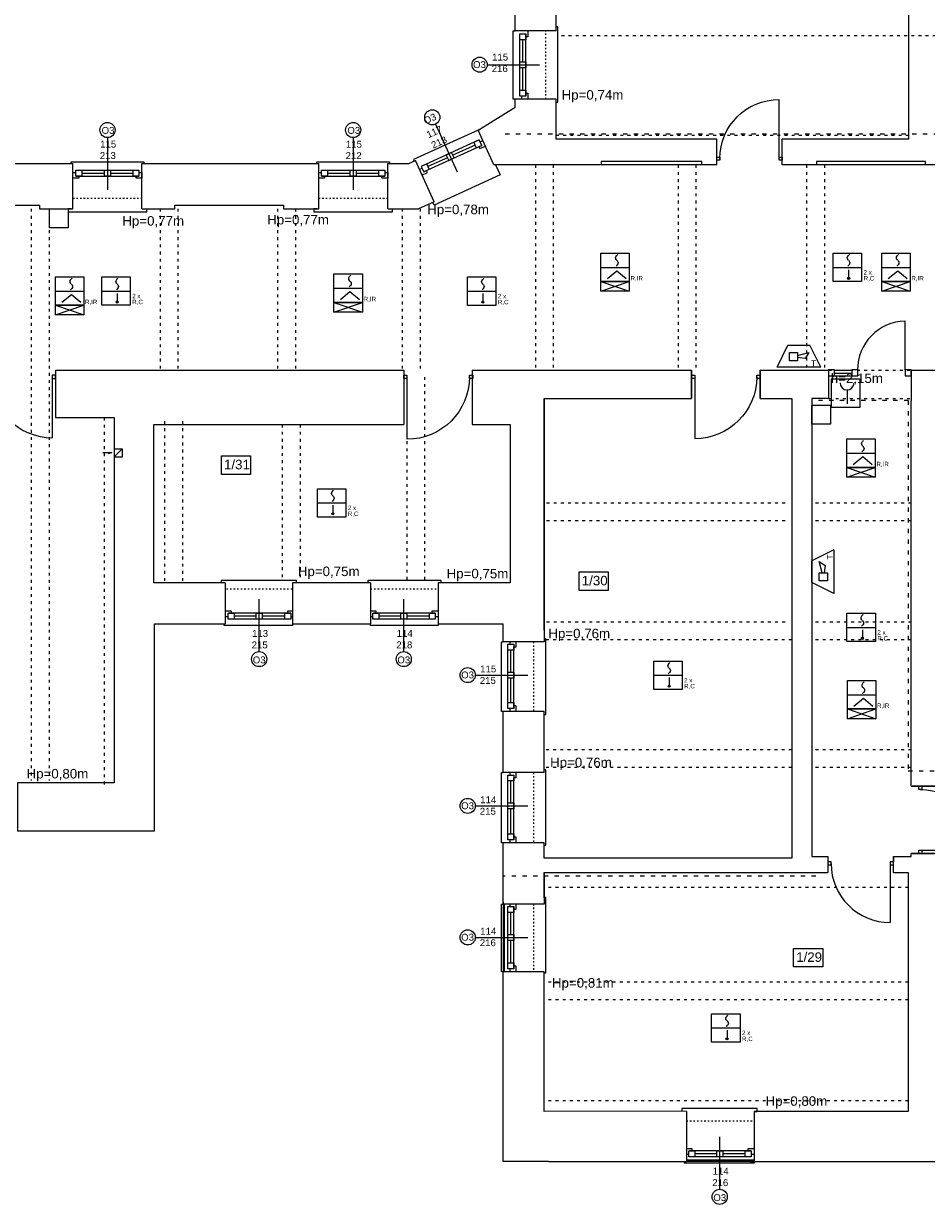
# Model space of a CAD drawing. Header units: centimetres. Extents: x 74437 to 92332, y -37016 to -3432.
# Tile 35 of 68: x 79824 to 81341, y -23179 to -21193. Entities that reach past the tile are written whole.
import ezdxf

# ---------------------------------------------------------------- set-up
doc = ezdxf.new("R2010")
doc.units = ezdxf.units.CM
doc.header["$LTSCALE"] = 0.02
doc.linetypes.add('ACAD_ISO03W100', pattern=[30, 12, -18])
doc.layers.get('0').update_dxf_attribs({"color": 8, "lineweight": 13})
for name, color, linetype, lineweight in [('ei30', 8, 'Continuous', 13), ('Linia SSP', 7, 'Continuous', 35), ('LINIE PRZEKROJOWE', 8, 'Continuous', 13), ('OPISY', 8, 'Continuous', 13), ('SSP_WZ-31', 7, 'Continuous', 25), ('stolarka', 8, 'Continuous', 13), ('STREFY POZ', 8, 'Continuous', 13), ('WIDOK', 8, 'Continuous', 13)]:
    doc.layers.add(name, color=color, linetype=linetype, lineweight=lineweight)
doc.styles.get("Standard").update_dxf_attribs({"font": 'arial.ttf', "height": 12})

# ---------------------------------------------------------------- blocks, each defined once
blk = doc.blocks.new('*U3')
at = {"layer": 'stolarka', "transparency": 33554684}
blk.add_lwpolyline([(5, 0), (5, 95)], dxfattribs=at)
for points in [[(0, 2.5), (0, -2.5), (5, -2.5), (5, 2.5)], [(100, -2.5), (105, -2.5), (105, 2.5), (100, 2.5)]]:
    blk.add_lwpolyline(points, close=True, dxfattribs=at)
blk.add_arc((5, 0), 95, 0, 90, dxfattribs=at)
blk = doc.blocks.new('WZ-31')
at = {"layer": 'Linia SSP', "lineweight": 5}
for p, q in [((0, 0), (12.8, 4.36)), ((0, 4.36), (12.8, 0))]:
    blk.add_line(p, q, dxfattribs=at)
blk.add_lwpolyline([(0, 0), (0, 4.36), (12.8, 4.36), (12.8, 0)], close=True, dxfattribs=at)

msp = doc.modelspace()

# ---------------------------------------------------------------- hatches: boundary and pattern name
at = {"layer": 'Linia SSP', "lineweight": 5}
for points in [[(81212.4, -21621.8, 1), (81208.9, -21621.8, 1)], [(79983.1, -21661.7, 1), (79979.6, -21661.7, 1)], [(80597.8, -21661.8, 1), (80594.3, -21661.8, 1)], [(80345.6, -22017.8, 1), (80342.1, -22017.8, 1)], [(81235.5, -22227.3, 1), (81232, -22227.3, 1)], [(80910.7, -22307.7, 1), (80907.3, -22307.7, 1)], [(81008.1, -22900.8, 1), (81004.6, -22900.8, 1)]]:
    msp.add_hatch(color=256, dxfattribs=at).paths.add_polyline_path(points)

# ---------------------------------------------------------------- linework, layer by layer
for points in [[(80650, -21320.6), (80647, -21320.6), (80647, -21205.6), (80650, -21205.6)], [(80719, -21325.7), (80721.9, -21325.7), (80721.9, -21199), (80721.9, -21198.9), (80719, -21198.9)], [(80589.1, -21375.3), (80587.9, -21372.6), (80479.1, -21422.2), (80480.3, -21424.9)], [(79904, -21428.9), (79904, -21425.9), (80026, -21425.9), (80026, -21428.9)], [(80317, -21428.9), (80317, -21425.9), (80439, -21425.9), (80439, -21428.9)], [(80617.2, -21431.1), (80624.9, -21447.9), (80514.2, -21498.6), (80514.2, -21498.6), (80512.1, -21494.1)], [(79904, -21504.9), (79899, -21504.9), (79899, -21509.9), (80026, -21509.9), (80031, -21509.9), (80031, -21504.9)], [(80317, -21504.9), (80312, -21504.9), (80312, -21509.9), (80439, -21509.9), (80444, -21509.9), (80444, -21504.9)], [(79957.4, -21914.6), (79972.2, -21914.6), (79966.4, -21917)], [(80283, -22133.7), (80283, -22129.8), (80156.4, -22129.8), (80156.3, -22129.8), (80156.3, -22133.7)], [(80526, -22133.8), (80526, -22129.9), (80402.8, -22129.9), (80402.8, -22129.9), (80402.8, -22133.8)], [(80521, -22129), (80521, -22129)], [(80276, -22202.8), (80276, -22205.8), (80161, -22205.8), (80161, -22202.8)], [(80521, -22202.8), (80521, -22205.8), (80407, -22205.8), (80407, -22202.8)], [(80630, -22350.1), (80627, -22350.1), (80627, -22233.1), (80630, -22233.1)], [(80699, -22355.1), (80701.9, -22355.1), (80701.9, -22228.4), (80701.9, -22228.3), (80699, -22228.3)], [(80630, -22571.1), (80627, -22571.1), (80627, -22453.1), (80630, -22453.1)], [(80699, -22575.1), (80701.9, -22575.1), (80701.9, -22448.4), (80701.9, -22448.3), (80699, -22448.3)], [(80630, -22788.2), (80627, -22788.2), (80627, -22674.2), (80630, -22674.2)], [(80699, -22789.6), (80701.9, -22789.6), (80701.9, -22663), (80701.9, -22662.9), (80699, -22662.9)], [(81052, -23022.8), (81057, -23022.8), (81057, -23017.8), (80930.4, -23017.8), (80930.3, -23017.8), (80930.3, -23022.8)], [(81052, -23107.1), (81052, -23110.1), (80935, -23110.1), (80935, -23107.1)]]:
    msp.add_lwpolyline(points)
for points in [[(79867.8, -21504.9), (79899, -21504.9), (79899, -21536.9), (79867.8, -21536.9)], [(81148.9, -21835.3), (81180.1, -21835.3), (81180.1, -21867.2), (81148.9, -21867.2)]]:
    msp.add_lwpolyline(points, close=True)
at = {"layer": 'Linia SSP', "linetype": 'Continuous', "lineweight": 5}
for p, q in [((80819.3, -21585.9), (80820.5, -21584.1)), ((80820.5, -21584.1), (80822.5, -21581.9)), ((81208.8, -21585.9), (81210, -21584.1)), ((81210, -21584.1), (81212, -21581.9)), ((81291.4, -21585.8), (81292.5, -21584.1)), ((81292.5, -21584.1), (81294.5, -21581.9)), ((80819, -21587.5), (80819.3, -21585.9)), ((80819.3, -21589.1), (80819, -21587.5)), ((80820.2, -21590.5), (80819.3, -21589.1)), ((80821.8, -21599.1), (80819.8, -21601.3)), ((80820.5, -21590.9), (80820.2, -21590.5)), ((80821.1, -21591.6), (80820.5, -21590.9)), ((80821.1, -21591.6), (80821.8, -21592.3)), ((80821.8, -21592.3), (80822.1, -21592.8)), ((80822.9, -21597.3), (80821.8, -21599.1)), ((80822.1, -21592.8), (80822.9, -21594.1)), ((80822.9, -21594.1), (80823.3, -21595.7)), ((80823.3, -21595.7), (80822.9, -21597.3)), ((81208.4, -21587.5), (81208.8, -21585.9)), ((81208.8, -21589.1), (81208.4, -21587.5)), ((81209.7, -21590.5), (81208.8, -21589.1)), ((81211.3, -21599.1), (81209.3, -21601.3)), ((81210, -21590.9), (81209.7, -21590.5)), ((81210.6, -21591.6), (81210, -21590.9)), ((81210.6, -21591.6), (81211.3, -21592.3)), ((81211.3, -21592.3), (81211.6, -21592.8)), ((81212.4, -21597.3), (81211.3, -21599.1)), ((81211.6, -21592.8), (81212.4, -21594.1)), ((81212.4, -21594.1), (81212.8, -21595.7)), ((81212.8, -21595.7), (81212.4, -21597.3)), ((81291, -21587.4), (81291.4, -21585.8)), ((81291.4, -21589), (81291, -21587.4)), ((81292.2, -21590.4), (81291.4, -21589)), ((81293.8, -21599), (81291.8, -21601.2)), ((81292.5, -21590.8), (81292.2, -21590.4)), ((81293.1, -21591.5), (81292.5, -21590.8)), ((81293.1, -21591.5), (81293.8, -21592.2)), ((81293.8, -21592.2), (81294.1, -21592.7)), ((81294.9, -21597.2), (81293.8, -21599)), ((81294.1, -21592.7), (81294.9, -21594)), ((81294.9, -21594), (81295.3, -21595.6)), ((81295.3, -21595.6), (81294.9, -21597.2)), ((79902.4, -21625.7), (79903.6, -21623.9)), ((79903.6, -21623.9), (79905.6, -21621.8)), ((79979.6, -21625.8), (79980.7, -21624)), ((79980.7, -21624), (79982.7, -21621.8)), ((80370.4, -21622.4), (80370.8, -21620.8)), ((80370.8, -21624), (80370.4, -21622.4)), ((80370.8, -21620.8), (80372, -21619)), ((80371.7, -21625.3), (80370.8, -21624)), ((80372, -21619), (80373.9, -21616.8)), ((80594.2, -21626), (80595.4, -21624.2)), ((80595.4, -21624.2), (80597.3, -21622)), ((79902.1, -21627.3), (79902.4, -21625.7)), ((79902.4, -21628.9), (79902.1, -21627.3)), ((79903.3, -21630.3), (79902.4, -21628.9)), ((79904.9, -21638.9), (79902.9, -21641.1)), ((79903.6, -21630.7), (79903.3, -21630.3)), ((79904.2, -21631.4), (79903.6, -21630.7)), ((79904.2, -21631.4), (79904.9, -21632.1)), ((79904.9, -21632.1), (79905.2, -21632.6)), ((79906, -21637.1), (79904.9, -21638.9)), ((79905.2, -21632.6), (79906, -21633.9)), ((79906, -21633.9), (79906.4, -21635.5)), ((79906.4, -21635.5), (79906, -21637.1)), ((79979.2, -21627.4), (79979.6, -21625.8)), ((79979.6, -21629), (79979.2, -21627.4)), ((79980.4, -21630.3), (79979.6, -21629)), ((79982, -21639), (79980, -21641.2)), ((79980.7, -21630.8), (79980.4, -21630.3)), ((79981.4, -21631.5), (79980.7, -21630.8)), ((79981.4, -21631.5), (79982, -21632.2)), ((79982, -21632.2), (79982.3, -21632.6)), ((79983.2, -21637.2), (79982, -21639)), ((79982.3, -21632.6), (79983.2, -21634)), ((79983.2, -21634), (79983.5, -21635.6)), ((79983.5, -21635.6), (79983.2, -21637.2)), ((80373.2, -21634), (80371.2, -21636.1)), ((80372, -21625.8), (80371.7, -21625.3)), ((80372.6, -21626.5), (80372, -21625.8)), ((80372.6, -21626.5), (80373.2, -21627.2)), ((80373.2, -21627.2), (80373.5, -21627.6)), ((80374.4, -21632.2), (80373.2, -21634)), ((80373.5, -21627.6), (80374.4, -21629)), ((80374.4, -21629), (80374.8, -21630.6)), ((80374.8, -21630.6), (80374.4, -21632.2)), ((80593.8, -21627.6), (80594.2, -21626)), ((80594.2, -21629.2), (80593.8, -21627.6)), ((80595.1, -21630.5), (80594.2, -21629.2)), ((80596.6, -21639.1), (80594.7, -21641.3)), ((80595.4, -21631), (80595.1, -21630.5)), ((80596, -21631.7), (80595.4, -21631)), ((80596, -21631.7), (80596.6, -21632.4)), ((80596.6, -21632.4), (80596.9, -21632.8)), ((80597.8, -21637.3), (80596.6, -21639.1)), ((80596.9, -21632.8), (80597.8, -21634.1)), ((80597.8, -21634.1), (80598.2, -21635.7)), ((80598.2, -21635.7), (80597.8, -21637.3)), ((81232.2, -21899.9), (81232.6, -21898.3)), ((81232.6, -21901.5), (81232.2, -21899.9)), ((81232.6, -21898.3), (81233.8, -21896.5)), ((81233.5, -21902.8), (81232.6, -21901.5)), ((81233.8, -21896.5), (81235.7, -21894.3)), ((81235, -21911.5), (81233, -21913.7)), ((81233.8, -21903.3), (81233.5, -21902.8)), ((81234.4, -21904), (81233.8, -21903.3)), ((81234.4, -21904), (81235, -21904.7)), ((81235, -21904.7), (81235.3, -21905.1)), ((81236.2, -21909.7), (81235, -21911.5)), ((81235.3, -21905.1), (81236.2, -21906.5)), ((81236.2, -21906.5), (81236.6, -21908.1)), ((81236.6, -21908.1), (81236.2, -21909.7)), ((80342, -21982), (80343.2, -21980.2)), ((80343.2, -21980.2), (80345.1, -21978)), ((80341.6, -21983.6), (80342, -21982)), ((80342, -21985.2), (80341.6, -21983.6)), ((80342.9, -21986.5), (80342, -21985.2)), ((80344.4, -21995.1), (80342.5, -21997.3)), ((80343.2, -21986.9), (80342.9, -21986.5)), ((80343.8, -21987.6), (80343.2, -21986.9)), ((80343.8, -21987.6), (80344.4, -21988.3)), ((80344.4, -21988.3), (80344.7, -21988.8)), ((80345.6, -21993.3), (80344.4, -21995.1)), ((80344.7, -21988.8), (80345.6, -21990.1)), ((80345.6, -21990.1), (80346, -21991.7)), ((80346, -21991.7), (80345.6, -21993.3)), ((81231.6, -22193), (81232, -22191.4)), ((81232, -22194.6), (81231.6, -22193)), ((81232, -22191.4), (81233.1, -22189.6)), ((81232.8, -22195.9), (81232, -22194.6)), ((81233.1, -22196.4), (81232.8, -22195.9)), ((81233.1, -22189.6), (81235.1, -22187.4)), ((81233.7, -22197.1), (81233.1, -22196.4)), ((81233.7, -22197.1), (81234.4, -22197.8)), ((81234.4, -22197.8), (81234.7, -22198.2)), ((81234.7, -22198.2), (81235.5, -22199.6)), ((81235.5, -22199.6), (81235.9, -22201.1)), ((81234.4, -22204.5), (81232.4, -22206.7)), ((81235.5, -22202.7), (81234.4, -22204.5)), ((81235.9, -22201.1), (81235.5, -22202.7)), ((80906.8, -22273.5), (80907.2, -22271.9)), ((80907.2, -22275.1), (80906.8, -22273.5)), ((80907.2, -22271.9), (80908.4, -22270.1)), ((80908.1, -22276.4), (80907.2, -22275.1)), ((80908.4, -22276.9), (80908.1, -22276.4)), ((80908.4, -22270.1), (80910.3, -22267.9)), ((80909, -22277.6), (80908.4, -22276.9)), ((80909, -22277.6), (80909.6, -22278.2)), ((80909.6, -22278.2), (80909.9, -22278.7)), ((80909.9, -22278.7), (80910.8, -22280)), ((80909.6, -22285), (80907.6, -22287.2)), ((80910.8, -22283.2), (80909.6, -22285)), ((80910.8, -22280), (80911.2, -22281.6)), ((80911.2, -22281.6), (80910.8, -22283.2)), ((81233.2, -22306.3), (81233.6, -22304.7)), ((81233.6, -22307.9), (81233.2, -22306.3)), ((81233.6, -22304.7), (81234.8, -22302.9)), ((81234.5, -22309.2), (81233.6, -22307.9)), ((81236, -22317.8), (81234, -22320)), ((81234.8, -22309.7), (81234.5, -22309.2)), ((81234.8, -22302.9), (81236.7, -22300.7)), ((81235.4, -22310.4), (81234.8, -22309.7)), ((81235.4, -22310.4), (81236, -22311.1)), ((81236, -22311.1), (81236.3, -22311.5)), ((81237.2, -22316), (81236, -22317.8)), ((81236.3, -22311.5), (81237.2, -22312.8)), ((81237.2, -22312.8), (81237.6, -22314.4)), ((81237.6, -22314.4), (81237.2, -22316)), ((81004.1, -22866.5), (81004.5, -22864.9)), ((81004.5, -22868.1), (81004.1, -22866.5)), ((81004.5, -22864.9), (81005.7, -22863.1)), ((81005.4, -22869.5), (81004.5, -22868.1)), ((81005.7, -22869.9), (81005.4, -22869.5)), ((81005.7, -22863.1), (81007.6, -22861)), ((81006.3, -22870.6), (81005.7, -22869.9)), ((81006.3, -22870.6), (81006.9, -22871.3)), ((81006.9, -22871.3), (81007.2, -22871.8)), ((81007.2, -22871.8), (81008.1, -22873.1)), ((81008.1, -22873.1), (81008.5, -22874.7)), ((81008.5, -22874.7), (81008.1, -22876.3)), ((81006.9, -22878.1), (81005, -22880.3)), ((81008.1, -22876.3), (81006.9, -22878.1))]:
    msp.add_line(p, q, dxfattribs=at)
at = {"layer": 'Linia SSP', "lineweight": 5}
for p, q in [((80794.3, -21603.5), (80842.1, -21603.5)), ((81184.7, -21603.4), (81232.5, -21603.4)), ((81266.3, -21603.4), (81314.1, -21603.4)), ((80821.2, -21609.8), (80805.3, -21622.9)), ((80837, -21622.9), (80821.2, -21609.8)), ((81210.7, -21607.3), (81210.7, -21621.8)), ((81293.2, -21609.8), (81277.3, -21622.9)), ((81309, -21622.9), (81293.2, -21609.8)), ((79877.4, -21643.3), (79925.2, -21643.3)), ((79955.5, -21643.3), (80003.2, -21643.3)), ((80345.7, -21638.4), (80393.5, -21638.4)), ((80570.1, -21643.5), (80617.9, -21643.5)), ((80794.3, -21643.7), (80842.1, -21627.4)), ((80794.3, -21627.4), (80842.1, -21643.7)), ((79904.3, -21649.7), (79888.4, -21662.7)), ((79920.1, -21662.7), (79904.3, -21649.7)), ((79981.4, -21647.2), (79981.4, -21661.7)), ((80345.7, -21678.6), (80393.5, -21662.3)), ((80345.7, -21662.3), (80393.5, -21678.6)), ((80372.6, -21644.7), (80356.7, -21657.8)), ((80388.4, -21657.8), (80372.6, -21644.7)), ((80596, -21647.3), (80596, -21661.9)), ((79877.4, -21683.5), (79925.2, -21667.2)), ((79877.4, -21667.2), (79925.2, -21683.5)), ((81090.3, -21771.1), (81108.6, -21734.3)), ((81108.6, -21734.3), (81145.3, -21734.3)), ((81163.7, -21771.1), (81145.3, -21734.3)), ((81111.2, -21746.6), (81125, -21746.6)), ((81111.2, -21760.4), (81111.2, -21746.6)), ((81125, -21760.4), (81111.2, -21760.4)), ((81125, -21751.8), (81143.8, -21746.6)), ((81125, -21746.6), (81125, -21760.4)), ((81137.4, -21756.5), (81125, -21755.2)), ((81143.8, -21746.6), (81137.4, -21756.5)), ((81163.7, -21771.1), (81090.3, -21771.1)), ((81208, -21809.5), (81208, -21832.9)), ((81207.5, -21915.9), (81255.3, -21915.9)), ((81207.5, -21956.1), (81255.3, -21939.8)), ((81207.5, -21939.8), (81255.3, -21956.1)), ((81234.4, -21922.2), (81218.5, -21935.3)), ((81250.3, -21935.3), (81234.4, -21922.2)), ((80317.9, -21999.5), (80365.7, -21999.5)), ((80343.8, -22003.3), (80343.8, -22017.8)), ((81185.6, -22078.4), (81148.9, -22096.7)), ((81185.6, -22078.4), (81185.6, -22151.8)), ((81148.9, -22133.5), (81148.9, -22096.7)), ((81161.2, -22098.2), (81171.1, -22104.7)), ((81166.3, -22117), (81161.2, -22098.2)), ((81161.2, -22130.8), (81161.2, -22117)), ((81161.2, -22117), (81175, -22117)), ((81171.1, -22104.7), (81169.8, -22117)), ((81175, -22117), (81175, -22130.8)), ((81185.6, -22151.8), (81148.9, -22133.5)), ((81175, -22130.8), (81161.2, -22130.8)), ((81207.9, -22208.9), (81255.6, -22208.9)), ((81233.8, -22212.7), (81233.8, -22227.3)), ((80883.1, -22289.4), (80930.9, -22289.4)), ((80909, -22293.2), (80909, -22307.7)), ((81208.5, -22322.3), (81256.3, -22322.3)), ((81235.4, -22328.6), (81219.5, -22341.7)), ((81251.2, -22341.7), (81235.4, -22328.6)), ((81208.5, -22362.4), (81256.3, -22346.1)), ((81208.5, -22346.1), (81256.3, -22362.4)), ((80980.4, -22882.5), (81028.2, -22882.5)), ((81006.3, -22886.3), (81006.3, -22900.8))]:
    msp.add_line(p, q, dxfattribs=at)
for points in [[(80794.3, -21579.6), (80842.1, -21579.6), (80842.1, -21627.4), (80794.3, -21627.4)], [(81184.7, -21579.6), (81232.5, -21579.6), (81232.5, -21627.3), (81184.7, -21627.3)], [(81266.3, -21579.6), (81314.1, -21579.6), (81314.1, -21627.3), (81266.3, -21627.3)], [(79877.4, -21619.4), (79925.2, -21619.4), (79925.2, -21667.2), (79877.4, -21667.2)], [(79955.5, -21619.4), (80003.2, -21619.4), (80003.2, -21667.2), (79955.5, -21667.2)], [(80345.7, -21614.5), (80393.5, -21614.5), (80393.5, -21662.3), (80345.7, -21662.3)], [(80570.1, -21619.6), (80617.9, -21619.6), (80617.9, -21667.4), (80570.1, -21667.4)], [(80794.3, -21643.7), (80794.3, -21627.4), (80842.1, -21627.4), (80842.1, -21643.7)], [(80345.7, -21678.6), (80345.7, -21662.3), (80393.5, -21662.3), (80393.5, -21678.6)], [(79877.4, -21683.5), (79877.4, -21667.2), (79925.2, -21667.2), (79925.2, -21683.5)], [(81181.9, -21791), (81229.7, -21791), (81229.7, -21838.8), (81181.9, -21838.8)], [(81207.5, -21892), (81255.3, -21892), (81255.3, -21939.8), (81207.5, -21939.8)], [(81207.5, -21956.1), (81207.5, -21939.8), (81255.3, -21939.8), (81255.3, -21956.1)], [(80317.9, -21975.6), (80365.7, -21975.6), (80365.7, -22023.4), (80317.9, -22023.4)], [(81207.9, -22185), (81255.6, -22185), (81255.6, -22232.8), (81207.9, -22232.8)], [(80883.1, -22265.5), (80930.9, -22265.5), (80930.9, -22313.3), (80883.1, -22313.3)], [(81208.5, -22298.4), (81256.3, -22298.4), (81256.3, -22346.1), (81208.5, -22346.1)], [(81208.5, -22362.4), (81208.5, -22346.1), (81256.3, -22346.1), (81256.3, -22362.4)], [(80980.4, -22858.6), (81028.2, -22858.6), (81028.2, -22906.3), (80980.4, -22906.3)]]:
    msp.add_lwpolyline(points, close=True, dxfattribs=at)
for centre in [(81210.7, -21621.8), (79981.4, -21661.7), (80596, -21661.9), (80343.8, -22017.8), (81233.8, -22227.3), (80909, -22307.7), (81006.3, -22900.8)]:
    msp.add_circle(centre, 1.75, dxfattribs=at)
msp.add_arc((81208, -21797.8), 11.7, 180, 0, dxfattribs=at)
at = {"layer": 'LINIE PRZEKROJOWE'}
for points in [[(81312, -21387.6), (81312, -20586.6)], [(80650, -21205.6), (80650, -21018.6)], [(80719, -21205.6), (80719, -21018.6), (80650, -21018.6)], [(80719, -21205.6), (80650, -21205.6)], [(80650, -21333.8), (80650, -21320.6)], [(80719, -21387.6), (80719, -21320.6), (80650, -21320.6)], [(80989, -21387.6), (80719, -21387.6), (80719, -21320.6)], [(80587.9, -21372.6), (80650, -21333.8)], [(80614.5, -21431.1), (80587.9, -21372.6)], [(80989, -21431.1), (80989, -21387.6)], [(81099.1, -21431.1), (81099, -21431.1), (81099, -21387.6)], [(81312, -21387.6), (81099, -21387.6)], [(80436, -21428.9), (80471.5, -21428.9), (80482.6, -21423.9)], [(80514.2, -21493), (80482.6, -21423.9)], [(80989, -21431.1), (80964, -21431.1), (80964, -21425.1), (80795, -21425.1), (80795, -21431.1)], [(81339.9, -21425.1), (81156.9, -21425.1), (81156.9, -21431.1), (81099, -21431.1)], [(81377.9, -21431.1), (81339.9, -21431.1), (81339.9, -21425.1), (81156.9, -21425.1)], [(79614, -21428.9), (79907, -21428.9)], [(79851, -21498.9), (79851, -21504.9), (79907, -21504.9), (79907, -21428.9)], [(80023, -21504.9), (80023, -21428.9)], [(80023, -21428.9), (80320, -21428.9)], [(80261, -21498.9), (80261, -21504.9), (80320, -21504.9), (80320, -21428.9)], [(80436, -21504.9), (80436, -21428.9)], [(80795, -21431.1), (80614.5, -21431.1), (80614.5, -21431.1)], [(80989, -21431.1), (80964, -21431.1)], [(79614, -21504.9), (79667, -21504.9), (79667, -21498.9), (79851, -21498.9), (79851, -21504.9)], [(80023, -21504.9), (80078, -21504.9), (80078, -21498.9), (80261, -21498.9), (80261, -21498.9)], [(80436, -21504.9), (80488, -21504.9)], [(80514.2, -21493), (80488, -21504.9)], [(79877.7, -21776.1), (79877.7, -21856.1)], [(79877.7, -21776.1), (80462.9, -21776.1), (80462.9, -21867.8)], [(80290.9, -21776.1), (80462.9, -21776.1)], [(80577.9, -21776.1), (80577.9, -21867.8)], [(80577.9, -21776.1), (80946.8, -21776.1), (80946.8, -21823.8)], [(80946.8, -21823.8), (80946.8, -21776.1)], [(81061.8, -21776.1), (81061.8, -21823.8)], [(81061.8, -21776.1), (81176.9, -21776.1), (81176.9, -21776.1)], [(81061.8, -21776.1), (81176.9, -21776.1), (81176.9, -21823.8)], [(81061.8, -21823.8), (81061.8, -21776.1)], [(81176.9, -21776.1), (81176.9, -21823.8), (81148.9, -21823.8)], [(81315.9, -21776.1), (81315.9, -21828.1)], [(81315.9, -21776.1), (81423, -21776.1), (81423, -21817.6)], [(81315.9, -21776.1), (81315.9, -21828.1), (81315.9, -21828.1)], [(80699, -21823.8), (80699, -22233.1), (80630, -22233.1)], [(80699, -21823.8), (80946.8, -21823.8)], [(81061.8, -21823.8), (81115, -21823.8), (81115, -22596.8), (80699, -22596.8), (80699, -22571.1)], [(80699, -22213.8), (80699, -21823.8)], [(81148.9, -21823.8), (81148.9, -21823.8), (81148.9, -22594.1), (81175.9, -22594.1), (81175.9, -22620.8)], [(81315.9, -22476.1), (81315.9, -21828.1)], [(79877.7, -21856.1), (79976, -21856.1), (79976, -22455.1), (79976, -22470.1), (79814, -22470.1), (79814, -22551.1)], [(79877.7, -21856.1), (79976, -21856.1)], [(80043, -21867.8), (80174.9, -21867.8)], [(80163, -22133.8), (80043, -22133.8), (80043, -21867.8)], [(80174.9, -21867.8), (80462.9, -21867.8)], [(80174.9, -21867.8), (80462.9, -21867.8)], [(80585.7, -21867.8), (80642, -21867.8), (80642, -22133.8), (80521, -22133.8)], [(80577.9, -21867.8), (80634.2, -21867.8)], [(79976, -21908.4), (79990, -21908.4), (79990, -21922.4), (79976, -21922.4)], [(79990, -21908.4), (79976, -21922.3)], [(80163, -22133.8), (80163, -22202.8)], [(80407, -22133.8), (80276, -22133.7)], [(80276, -22133.7), (80276, -22202.8)], [(80407, -22133.8), (80407, -22202.8)], [(80640, -22133.8), (80521, -22133.8), (80521, -22202.8)], [(79968, -22551.1), (80044, -22551.1), (80044, -22202.8)], [(80044, -22202.8), (80163, -22202.8)], [(80276, -22202.8), (80407, -22202.8)], [(80521, -22202.8), (80630, -22202.8)], [(80630, -22233.1), (80630, -22202.8)], [(80630, -22453.1), (80630, -22350.1)], [(80699, -22350.1), (80630, -22350.1)], [(80699, -22453.1), (80699, -22350.1)], [(81315.9, -22476.1), (81389, -22476.1), (81389, -22437.1)], [(80699, -22453.1), (80630, -22453.1)], [(81389, -22476.1), (81317.4, -22476.1)], [(79814, -22551.1), (79976, -22551.1)], [(80630, -22674.2), (80630, -22571.1)], [(80699, -22571.1), (80630, -22571.1)], [(81285.9, -22594.1), (81285.9, -22603.2)], [(81285.9, -22594.1), (81315.9, -22594.1)], [(81285.9, -22620.8), (81285.9, -22594.1)], [(81315.9, -22594.1), (81315.9, -22589.1), (81389.2, -22589.1)], [(81315.9, -22589.1), (81389, -22589.1)], [(81389, -22589.1), (81315.9, -22589.1)], [(80699, -22620.8), (80699, -22674.2), (80630, -22674.2)], [(80699, -22663.8), (80699, -22620.8), (81175.9, -22620.8)], [(81285.9, -22620.8), (81311, -22620.8), (81311, -23022.8), (81069, -23022.8)], [(80630, -22671.2), (80630, -22788.2)], [(80632, -22674.2), (80632, -22788.2)], [(80706, -23107.1), (80630, -23107.1), (80630, -22788.2)], [(80699, -22788.2), (80630, -22788.2)], [(80938, -23022.7), (80699, -23022.8), (80699, -22788.2)], [(80938, -23022.8), (80938, -23107.1)], [(81294, -23022.8), (81052, -23022.8), (81052, -23107.1)], [(80706, -23107.1), (80938, -23107.1)], [(81052, -23105.1), (80938, -23105.1)], [(81052, -23107.1), (80938, -23107.1)], [(81045, -23107.1), (81639, -23107.1)]]:
    msp.add_lwpolyline(points, dxfattribs=at)
at = {"layer": 'OPISY'}
for points in [[(80603.2, -21262.6), (80691.3, -21262.6)], [(80516.2, -21362.6), (80552.7, -21442.8)], [(79965, -21385.2), (79965, -21473.3)], [(80378, -21385.2), (80378, -21473.3)], [(80220, -22249.5), (80220, -22161.4)], [(80463, -22249.5), (80463, -22161.4)], [(80583.2, -22289.1), (80671.3, -22289.1)], [(80583.2, -22509.1), (80671.3, -22509.1)], [(80583.2, -22730.2), (80671.3, -22730.2)], [(80994, -23153.8), (80994, -23065.7)]]:
    msp.add_lwpolyline(points, dxfattribs=at)
for points in [[(80156.5, -21920.2), (80205.6, -21920.2), (80205.6, -21951.5), (80156.5, -21951.5)], [(80757.7, -22115.5), (80806.8, -22115.5), (80806.8, -22146.8), (80757.7, -22146.8)], [(81118, -22748.6), (81167.1, -22748.6), (81167.1, -22779.8), (81118, -22779.8)]]:
    msp.add_lwpolyline(points, close=True, dxfattribs=at)
for centre in [(80590.5, -21262.6), (80510.9, -21351.1), (79965, -21372.5), (80378, -21372.5), (80220, -22262.2), (80463, -22262.2), (80570.5, -22289.1), (80570.5, -22509.1), (80570.5, -22730.2), (80994, -23166.5)]:
    msp.add_circle(centre, 12.7, dxfattribs=at)
at = {"layer": 'stolarka'}
for points in [[(80671.6, -21205.6), (80671.6, -21215.6), (80668, -21215.6)], [(80658, -21315.6), (80658, -21211.6)], [(80663, -21257.6), (80663, -21220.6)], [(80668, -21315.6), (80668, -21211.6)], [(80663, -21305.6), (80663, -21267.6)], [(80668, -21310.6), (80671.6, -21310.6), (80671.6, -21320.6), (80661.6, -21320.6), (80661.6, -21315.6)], [(80589.8, -21389.2), (80492.5, -21433.6)], [(80594, -21398.3), (80496.7, -21442.7)], [(80582.8, -21397.9), (80545.5, -21414.9)], [(80589.4, -21400.3), (80591, -21403.7), (80600.1, -21399.5), (80595.9, -21390.4), (80591.4, -21392.5)], [(80536.4, -21419), (80503.7, -21434)], [(79917, -21449.9), (79917, -21453.6), (79907, -21453.6), (79907, -21443.6), (79912, -21443.6)], [(79912, -21439.9), (80016, -21439.9)], [(79922, -21444.9), (79960, -21444.9)], [(79970, -21444.9), (80008, -21444.9)], [(80018, -21443.6), (80023, -21443.6), (80023, -21453.6), (80013, -21453.6), (80013, -21449.9)], [(80330, -21449.9), (80330, -21453.6), (80320, -21453.6), (80320, -21443.6), (80325, -21443.6)], [(80325, -21439.9), (80429, -21439.9)], [(80335, -21444.9), (80373, -21444.9)], [(80383, -21444.9), (80421, -21444.9)], [(80431, -21443.6), (80436, -21443.6), (80436, -21453.6), (80426, -21453.6), (80426, -21449.9)], [(80494, -21436.9), (80489.5, -21439), (80493.6, -21448.1), (80502.7, -21443.9), (80501.2, -21440.6)], [(79912, -21449.9), (80018, -21449.9)], [(80325, -21449.9), (80431, -21449.9)], [(81305.9, -21776), (81305.9, -21693.6)], [(81176.9, -21786), (81186.9, -21786), (81186.9, -21776), (81176.9, -21776), (81176.9, -21786)], [(81186.9, -21776.1), (81215.9, -21776.1)], [(81186.9, -21781.1), (81215.9, -21781.1)], [(81215.9, -21786), (81225.9, -21786), (81225.9, -21776), (81215.9, -21776), (81215.9, -21786)], [(81305.9, -21786), (81315.9, -21786), (81315.9, -21776), (81305.9, -21776), (81305.9, -21786)], [(81186.9, -21786.1), (81215.9, -21786.1)], [(80164, -22181.1), (80173, -22181.1), (80173, -22184.8)], [(80168, -22191.1), (80164, -22191.1)], [(80273, -22184.8), (80169, -22184.8)], [(80273, -22194.8), (80169, -22194.8)], [(80215, -22189.8), (80178, -22189.8)], [(80263, -22189.8), (80225, -22189.8)], [(80268, -22184.8), (80268, -22181.1), (80276, -22181.1)], [(80276, -22191.1), (80273, -22191.1)], [(80407, -22181.1), (80416, -22181.1), (80416, -22184.8)], [(80411, -22191.1), (80407, -22191.1)], [(80516, -22184.8), (80412, -22184.8)], [(80516, -22194.8), (80412, -22194.8)], [(80458, -22189.8), (80421, -22189.8)], [(80506, -22189.8), (80468, -22189.8)], [(80511, -22184.8), (80511, -22181.1), (80521, -22181.1), (80521, -22191.1), (80516, -22191.1)], [(80641.6, -22237.1), (80641.6, -22233.1)], [(80651.6, -22233.1), (80651.6, -22242.1), (80648, -22242.1)], [(80638, -22345.1), (80638, -22241.1)], [(80643, -22284.1), (80643, -22247.1)], [(80648, -22345.1), (80648, -22241.1)], [(80643, -22335.1), (80643, -22294.1)], [(80648, -22340.1), (80651.6, -22340.1), (80651.6, -22350.1), (80641.6, -22350.1), (80641.6, -22345.1)], [(80638, -22562.1), (80638, -22458.1)], [(80641.6, -22457.1), (80641.6, -22453.1)], [(80651.6, -22453.1), (80651.6, -22462.1), (80648, -22462.1)], [(80643, -22504.1), (80643, -22467.1)], [(80648, -22566.1), (80648, -22462.1)], [(80643, -22556.1), (80643, -22514.1)], [(80648, -22561.1), (80651.6, -22561.1), (80651.6, -22571.1), (80641.6, -22571.1), (80641.6, -22566.1)], [(80641.6, -22678.2), (80641.6, -22674.2)], [(80651.6, -22674.2), (80651.6, -22683.2), (80648, -22683.2)], [(80638, -22783.2), (80638, -22679.2)], [(80643, -22725.2), (80643, -22688.2)], [(80648, -22783.2), (80648, -22679.2)], [(80643, -22773.2), (80643, -22735.2)], [(80648, -22778.2), (80651.6, -22778.2), (80651.6, -22788.2), (80641.6, -22788.2), (80641.6, -22783.2)], [(80938, -23085.4), (80947, -23085.4), (80947, -23089.1)], [(81047, -23089.1), (80943, -23089.1)], [(81042, -23089.1), (81042, -23085.4), (81052, -23085.4), (81052, -23095.4), (81047, -23095.4)], [(80942, -23095.4), (80938, -23095.4)], [(81047, -23099.1), (80943, -23099.1)], [(80989, -23094.1), (80952, -23094.1)], [(81037, -23094.1), (80999, -23094.1)]]:
    msp.add_lwpolyline(points, dxfattribs=at)
for points in [[(80658, -21220.6), (80658, -21210.6), (80668, -21210.6), (80668, -21220.6)], [(80658, -21267.6), (80658, -21257.6), (80668, -21257.6), (80668, -21267.6)], [(80658, -21315.6), (80658, -21305.6), (80668, -21305.6), (80668, -21315.6)], [(80589.8, -21389.2), (80580.7, -21393.3), (80584.9, -21402.4), (80594, -21398.3)], [(80543.4, -21410.3), (80534.4, -21414.5), (80538.5, -21423.6), (80547.6, -21419.4)], [(79912, -21439.9), (79922, -21439.9), (79922, -21449.9), (79912, -21449.9)], [(79960, -21439.9), (79970, -21439.9), (79970, -21449.9), (79960, -21449.9)], [(80008, -21439.9), (80018, -21439.9), (80018, -21449.9), (80008, -21449.9)], [(80325, -21439.9), (80335, -21439.9), (80335, -21449.9), (80325, -21449.9)], [(80373, -21439.9), (80383, -21439.9), (80383, -21449.9), (80373, -21449.9)], [(80421, -21439.9), (80431, -21439.9), (80431, -21449.9), (80421, -21449.9)], [(80501.6, -21429.4), (80492.5, -21433.6), (80496.7, -21442.7), (80505.8, -21438.5)], [(80178, -22194.8), (80168, -22194.8), (80168, -22184.8), (80178, -22184.8)], [(80225, -22194.8), (80215, -22194.8), (80215, -22184.8), (80225, -22184.8)], [(80273, -22194.8), (80263, -22194.8), (80263, -22184.8), (80273, -22184.8)], [(80421, -22194.8), (80411, -22194.8), (80411, -22184.8), (80421, -22184.8)], [(80468, -22194.8), (80458, -22194.8), (80458, -22184.8), (80468, -22184.8)], [(80516, -22194.8), (80506, -22194.8), (80506, -22184.8), (80516, -22184.8)], [(80638, -22247.1), (80638, -22237.1), (80648, -22237.1), (80648, -22247.1)], [(80638, -22294.1), (80638, -22284.1), (80648, -22284.1), (80648, -22294.1)], [(80638, -22345.1), (80638, -22335.1), (80648, -22335.1), (80648, -22345.1)], [(80638, -22467.1), (80638, -22457.1), (80648, -22457.1), (80648, -22467.1)], [(80638, -22514.1), (80638, -22504.1), (80648, -22504.1), (80648, -22514.1)], [(80638, -22566.1), (80638, -22556.1), (80648, -22556.1), (80648, -22566.1)], [(80638, -22688.2), (80638, -22678.2), (80648, -22678.2), (80648, -22688.2)], [(80638, -22735.2), (80638, -22725.2), (80648, -22725.2), (80648, -22735.2)], [(80638, -22783.2), (80638, -22773.2), (80648, -22773.2), (80648, -22783.2)], [(80952, -23099.1), (80942, -23099.1), (80942, -23089.1), (80952, -23089.1)], [(80999, -23099.1), (80989, -23099.1), (80989, -23089.1), (80999, -23089.1)], [(81047, -23099.1), (81037, -23099.1), (81037, -23089.1), (81047, -23089.1)]]:
    msp.add_lwpolyline(points, close=True, dxfattribs=at)
msp.add_arc((81307.8, -21775.7), 82.1, 91.4717, 180.2211, dxfattribs=at)
at = {"layer": 'STREFY POZ', "linetype": 'ACAD_ISO03W100', "ltscale": 30}
for points in [[(80633.6, -21379.1), (82059.3, -21379.1)], [(81311, -21827.3), (81152.3, -21827.3)], [(81311, -21827.3), (81311, -22449.9), (82085.3, -22449.9)], [(81155.6, -22627.1), (80630, -22627.1)]]:
    msp.add_lwpolyline(points, dxfattribs=at)
at = {"layer": 'WIDOK', "linetype": 'ACAD_ISO03W100', "ltscale": 10}
for points in [[(80702, -21320.6), (80702, -21205.6)], [(79907, -21486.9), (80023, -21486.9)], [(80320, -21486.9), (80436, -21486.9)], [(80165, -22143.8), (80279, -22143.8)], [(80407, -22143.9), (80521, -22143.9)], [(80681, -22233.1), (80681, -22350.1)], [(80681, -22453.1), (80681, -22570.1)], [(80681, -22674.2), (80681, -22788.2)], [(80938, -23038.8), (81052, -23038.8)]]:
    msp.add_lwpolyline(points, dxfattribs=at)
at = {"layer": 'WIDOK', "linetype": 'ACAD_ISO03W100', "ltscale": 20}
for points in [[(81536.9, -21214.2), (80721.9, -21214.2)], [(80719, -21381.1), (81312, -21381.1)], [(80684.2, -21431.1), (80684.2, -21776.1)], [(80714.2, -21431.1), (80714.2, -21776.1)], [(80924.1, -21431.1), (80924.1, -21776.1)], [(80954.1, -21431.1), (80954.1, -21776.1)], [(81140, -21431.1), (81140, -21776.1)], [(81170, -21431.1), (81170, -21776.1)], [(79837, -21504.9), (79837, -22466.2)], [(79867, -21504.9), (79867, -22466.2)], [(80053.4, -21504.9), (80053.4, -21776.1)], [(80083.4, -21504.9), (80083.4, -21776.1)], [(80250.9, -21504.9), (80250.9, -21776.1)], [(80280.9, -21504.9), (80280.9, -21776.1)], [(80460.3, -21504.9), (80460.3, -21776.1)], [(80490.3, -21504.9), (80490.3, -21776.1)], [(81176.9, -21776.1), (81315.9, -21776.1)], [(80468.1, -21787.8), (80468.1, -22128.8)], [(80498.1, -21787.8), (80498.1, -22128.8)], [(81176.9, -21823.8), (81315.9, -21823.8)], [(79959.7, -21856.1), (79959.7, -22475.1)], [(80061.1, -21861.9), (80061.1, -22133.8)], [(80091.1, -21861.9), (80091.1, -22133.8)], [(80258.7, -21867.8), (80258.7, -22129.8)], [(80288.7, -21867.8), (80288.7, -22129.8)], [(81103.9, -21999.9), (80699, -21999.9)], [(81315.9, -21999.9), (81148.9, -21999.9)], [(81103.9, -22029.9), (80699, -22029.9)], [(81315.9, -22029.9), (81148.9, -22029.9)], [(81103.9, -22199.9), (80699, -22199.9)], [(81315.9, -22199.9), (81148.9, -22199.9)], [(81115, -22229.9), (80699, -22229.9)], [(81315.9, -22229.9), (81148.9, -22229.9)], [(81115, -22414.6), (80699, -22414.6)], [(81315.9, -22414.6), (81148.9, -22414.6)], [(81115, -22444.6), (80699, -22444.6)], [(81315.9, -22444.6), (81148.9, -22444.6)], [(81311, -22646.1), (80699, -22646.1)], [(81311, -22805.4), (80699, -22805.4)], [(81311, -22835.4), (80699, -22835.4)], [(81311, -23005), (80699, -23005)]]:
    msp.add_lwpolyline(points, dxfattribs=at)
at = {"layer": 'WIDOK'}
for points in [[(80964, -21431.1), (80795, -21431.1)], [(81339.9, -21431.1), (81156.9, -21431.1)]]:
    msp.add_lwpolyline(points, dxfattribs=at)

# ---------------------------------------------------------------- block references
at = {"layer": 'SSP_WZ-31', "color": 5, "xscale": 3.731102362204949, "yscale": 3.731102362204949, "zscale": 3.731102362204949}
msp.add_blockref('WZ-31', (81266.3, -21643.6), dxfattribs=at)
at = {"layer": 'stolarka', "transparency": 33554684, "xscale": -1.047619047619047, "yscale": 1.047619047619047, "zscale": 1.047619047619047}
msp.add_blockref('*U3', (81099, -21420.6), dxfattribs=at)
at = {"layer": 'stolarka', "transparency": 33554684}
for p, xscale, yscale, zscale, rotation in [((79877.7, -21787.6), 1.076190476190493, 1.076190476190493, 1.076190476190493, 180), ((80462.9, -21787.6), -1.104761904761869, 1.104761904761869, 1.104761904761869, 180), ((80946.8, -21787.6), -1.095238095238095, 1.095238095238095, 1.095238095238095, 180), ((81331.1, -22589.1), -1.076190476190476, 1.076190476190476, 1.076190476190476, 270), ((81285.9, -22605.8), 1.0476201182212, 1.0476201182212, 1.0476201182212, 180)]:
    msp.add_blockref('*U3', p, dxfattribs=dict(at, xscale=xscale, yscale=yscale, zscale=zscale, rotation=rotation))

# ---------------------------------------------------------------- texts
at = {"layer": 'ei30', "char_height": 16, "width": 260.963, "attachment_point": 1}
for s, insert in [('\\pi246.16;G', (76012.5, -21439.4)), ('\\pi217.82;EI30', (76941.7, -21513.6)), ('\\pi217.82;EI60', (77436, -21603.2)), ('\\pi217.64;EI15', (76941.7, -21754.4)), ('\\pi217.82;EI30', (77085.2, -22467.1))]:
    msp.add_mtext(s, dxfattribs=dict(at, insert=insert))
at = {"layer": 'Linia SSP', "lineweight": 5}
for s, p in [('R,IR', (80844.1, -21625.5)), ('2 x', (81235.8, -21615.5)), ('R,C', (81235.8, -21625.5)), ('R,IR', (81316.1, -21625.5)), ('R,IR', (79927.2, -21665.3)), ('2 x', (80006.6, -21655.4)), ('R,C', (80006.6, -21665.3)), ('R,IR', (80395.6, -21660.4)), ('2 x', (80621.2, -21655.6)), ('R,C', (80621.2, -21665.5)), ('R,IR', (81257.4, -21937.9)), ('2 x', (80369, -22011.5)), ('R,C', (80369, -22021.5)), ('2 x', (81259, -22221)), ('R,C', (81259, -22230.9)), ('2 x', (80934.2, -22301.5)), ('R,C', (80934.2, -22311.4)), ('R,IR', (81258.4, -22344.3)), ('2 x', (81031.5, -22894.5)), ('R,C', (81031.5, -22904.5))]:
    msp.add_text(s, height=7.46, dxfattribs=at).set_placement(p)
for rotation, p in [(360, (81147.4, -21769.6)), (450, (81184.1, -22094.6))]:
    msp.add_text('T', height=10, rotation=rotation, dxfattribs=at).set_placement(p)
at = {"layer": 'OPISY', "ltscale": 0.15}
for s, p in [('Hp=0,74m', (80728.3, -21321.3)), ('Hp=0,78m', (80502.4, -21514)), ('Hp=0,77m', (79990, -21533.2)), ('Hp=0,77m', (80233.5, -21531.2)), ('h=2,15m', (81180.7, -21797.9)), ('Hp=0,75m', (80285, -22122.6)), ('Hp=0,75m', (80535, -22126.4)), ('Hp=0,76m', (80706, -22227.1)), ('Hp=0,76m', (80708.9, -22443.9)), ('Hp=0,80m', (79829, -22462.9)), ('Hp=0,81m', (80712.1, -22814.6)), ('Hp=0,80m', (81071, -23013.4))]:
    msp.add_text(s, height=16, dxfattribs=at).set_placement(p)
at = {"layer": 'OPISY'}
for s, insert, char_height, width, attachment_point in [('\\pi-3.6114;O3', (80583.1, -21268.4), 11.574, 12.831, 7), ('\\pi-3.6114;O3', (79958.8, -21379), 11.574, 12.831, 7), ('\\pi-3.6114;O3', (80371.8, -21379), 11.574, 12.831, 7), ('{\\fArial|b0|i0|c238|p34;1/31}', (80160.9, -21927), 16, 260.963, 1), ('{\\fArial|b0|i0|c238|p34;1/30}', (80762.2, -22122.2), 16, 260.963, 1), ('\\pi-3.6114;O3', (80212.9, -22269.5), 11.574, 12.831, 7), ('\\pi-3.6114;O3', (80455.9, -22269.5), 11.574, 12.831, 7), ('\\pi-3.6114;O3', (80563.1, -22294.8), 11.574, 12.831, 7), ('\\pi-3.6114;O3', (80563.1, -22514.8), 11.574, 12.831, 7), ('\\pi-3.6114;O3', (80563.1, -22735.9), 11.574, 12.831, 7), ('{\\fArial|b0|i0|c238|p34;1/29}', (81122.5, -22755.3), 16, 260.963, 1), ('\\pi-3.6114;O3', (80986.9, -23173.8), 11.574, 12.831, 7)]:
    msp.add_mtext(s, dxfattribs=dict(at, insert=insert, char_height=char_height, width=width, attachment_point=attachment_point))
at = {"layer": 'OPISY', "insert": (80519.2, -21354.4), "char_height": 11.57, "width": 12.831, "attachment_point": 9, "rotation": 24.5274}
msp.add_mtext('O3', dxfattribs=at)
at = {"layer": 'stolarka', "char_height": 11.574, "width": 12.831, "attachment_point": 7}
for s, insert in [('\\pi-5.8694;115\\P\\pi-6.4654;216', (80617.3, -21275.1)), ('\\pi-5.8694;115\\P\\pi-6.4694;213', (79958.6, -21421.4)), ('\\pi-5.8694;115\\P\\pi-6.4102;212', (80371.6, -21421.4)), ('\\pi-5.8259;113\\P\\pi-6.5128;215', (80213.9, -22244.3)), ('\\pi-5.8023;114\\P\\pi-6.4812;218', (80456.9, -22244.3)), ('\\pi-5.8694;115\\P\\pi-6.5128;215', (80597.3, -22304)), ('\\pi-5.8023;114\\P\\pi-6.5128;215', (80597.3, -22524)), ('\\pi-5.8023;114\\P\\pi-6.4654;216', (80597.3, -22745.1)), ('\\pi-5.8023;114\\P\\pi-6.4654;216', (80987.9, -23148.6))]:
    msp.add_mtext(s, dxfattribs=dict(at, insert=insert))
at = {"layer": 'stolarka', "insert": (80537, -21392.9), "char_height": 11.57, "width": 12.831, "attachment_point": 9, "rotation": 24.5274}
msp.add_mtext('117\\P213', dxfattribs=at)

doc.saveas('drawing.dxf')
